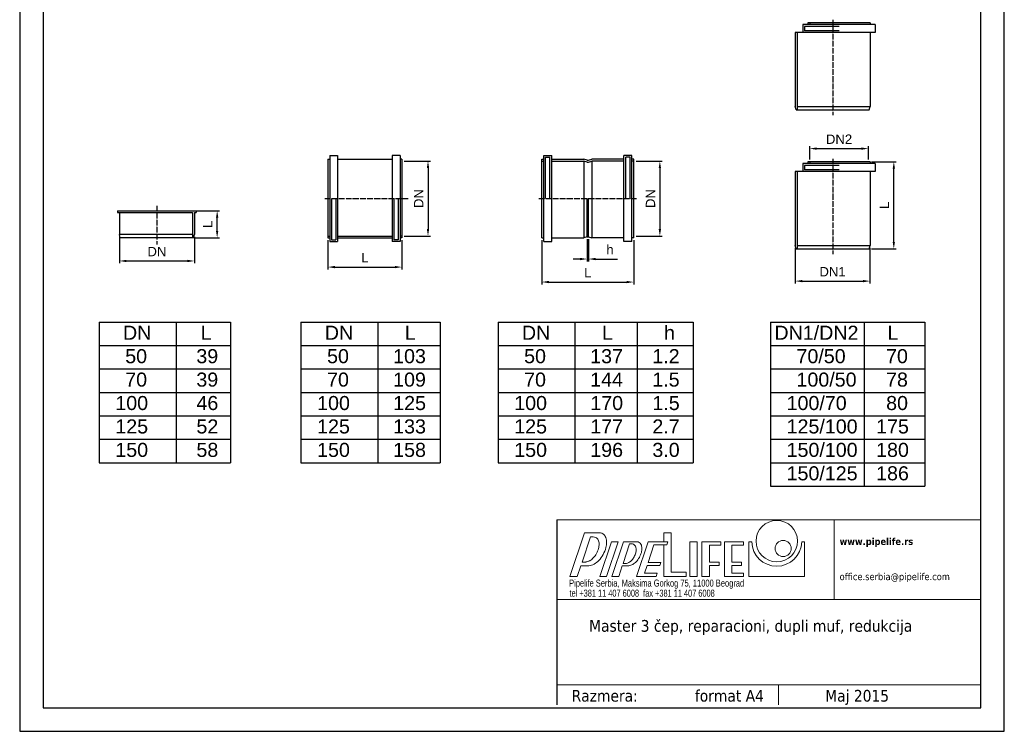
# Model space of a CAD drawing. Header units: inches. Extents: x 12 to 2112, y 2 to 2972.
# Tile 1 of 2: x 12 to 2112, y 2 to 1521. Entities that reach past the tile are written whole.
import ezdxf

# ---------------------------------------------------------------- set-up
doc = ezdxf.new("R2010")
doc.units = ezdxf.units.IN
doc.header["$MEASUREMENT"] = 0
doc.linetypes.add('ACAD_ISO04W100', pattern=[30, 24, -3, 0, -3])
doc.layers.add('PIPELIFE', color=7, linetype='Continuous')
doc.styles.add('gogo', font='tahoma.ttf', dxfattribs={"height": 50})
doc.styles.add('SLDTEXTSTYLE3', font='TXT', dxfattribs={"width": 0.65625})
doc.styles.add('SLDTEXTSTYLE4', font='TXT', dxfattribs={"width": 0.698529})
doc.styles.get("Standard").update_dxf_attribs({"font": 'arial.ttf'})
doc.dimstyles.new('s', dxfattribs={"dimtxt": 5, "dimasz": 3, "dimexe": 5, "dimexo": 5, "dimgap": 3, "dimtad": 1, "dimdec": 0, "dimtxsty": 'Standard', "dimblk": 'OBLIQUE', "dimcen": 2.5, "dimclrd": 5, "dimclre": 5, "dimclrt": 4, "dimadec": 0, "dimazin": 0, "dimtfac": 1, "dimtdec": 0, "dimtmove": 0, "dimatfit": 3, "dimfxl": 1, "dimlwd": -1, "dimlwe": -1, "dimarcsym": 1})

# ---------------------------------------------------------------- blocks, each defined once
blk = doc.blocks.new('*D18')
at = {"color": 5, "transparency": 16777216}
for p, q in [((1697, 1222.4), (1697, 1250.4)), ((1712, 1245.4), (1807, 1245.4)), ((1822, 1222.4), (1822, 1250.4))]:
    blk.add_line(p, q, dxfattribs=at)
for points in [[(1712, 1247.9), (1712, 1242.9), (1697, 1245.4)], [(1807, 1247.9), (1807, 1242.9), (1822, 1245.4)]]:
    blk.add_solid(points, dxfattribs=at)
at = {"layer": 'Defpoints', "color": 0, "transparency": 16777216}
for p in [(1822, 1245.4), (1697, 1217.4), (1822, 1217.4)]:
    blk.add_point(p, dxfattribs=at)
at = {"color": 4, "transparency": 16777216, "insert": (1759.5, 1265.5), "char_height": 20, "attachment_point": 5}
blk.add_mtext('DN2', dxfattribs=at)
blk = doc.blocks.new('*D19')
at = {"color": 5, "transparency": 16777216}
for p, q in [((1665.9, 1033.4), (1665.9, 957.6)), ((1825.4, 1033.4), (1825.4, 957.6)), ((1680.9, 962.6), (1810.4, 962.6))]:
    blk.add_line(p, q, dxfattribs=at)
for points in [[(1680.9, 965.1), (1680.9, 960.1), (1665.9, 962.6)], [(1810.4, 965.1), (1810.4, 960.1), (1825.4, 962.6)]]:
    blk.add_solid(points, dxfattribs=at)
at = {"layer": 'Defpoints', "color": 0, "transparency": 16777216}
for p in [(1665.9, 1038.4), (1825.4, 1038.4), (1825.4, 962.6)]:
    blk.add_point(p, dxfattribs=at)
at = {"color": 4, "transparency": 16777216, "insert": (1745.6, 982.7), "char_height": 20, "attachment_point": 5}
blk.add_mtext('DN1', dxfattribs=at)
blk = doc.blocks.new('*D20')
at = {"color": 5, "transparency": 16777216}
for p, q in [((1829, 1217.4), (1881.3, 1217.4)), ((1876.3, 1046.4), (1876.3, 1202.4)), ((1829, 1031.4), (1881.3, 1031.4))]:
    blk.add_line(p, q, dxfattribs=at)
for points in [[(1873.8, 1202.4), (1878.8, 1202.4), (1876.3, 1217.4)], [(1873.8, 1046.4), (1878.8, 1046.4), (1876.3, 1031.4)]]:
    blk.add_solid(points, dxfattribs=at)
at = {"layer": 'Defpoints', "color": 0, "transparency": 16777216}
for p in [(1824, 1217.4), (1876.3, 1217.4), (1824, 1031.4)]:
    blk.add_point(p, dxfattribs=at)
at = {"color": 4, "transparency": 16777216, "insert": (1856.3, 1124.4), "char_height": 20, "attachment_point": 5, "rotation": 90}
blk.add_mtext('L', dxfattribs=at)
blk = doc.blocks.new('*D14')
at = {"color": 5, "transparency": 16777216}
for p, q in [((385.7, 1112.9), (438.1, 1112.9)), ((433.1, 1069.9), (433.1, 1097.9)), ((385.7, 1054.9), (438.1, 1054.9))]:
    blk.add_line(p, q, dxfattribs=at)
for points in [[(430.6, 1097.9), (435.6, 1097.9), (433.1, 1112.9)], [(430.6, 1069.9), (435.6, 1069.9), (433.1, 1054.9)]]:
    blk.add_solid(points, dxfattribs=at)
at = {"layer": 'Defpoints', "color": 0, "transparency": 16777216}
for p in [(380.7, 1112.9), (433.1, 1112.9), (380.7, 1054.9)]:
    blk.add_point(p, dxfattribs=at)
at = {"color": 4, "transparency": 16777216, "insert": (413.1, 1083.9), "char_height": 20, "attachment_point": 5, "rotation": 90}
blk.add_mtext('L', dxfattribs=at)
blk = doc.blocks.new('*D21')
at = {"color": 5, "transparency": 16777216}
for p, q in [((669.1, 1049.9), (669.1, 987.5)), ((827.1, 1049.9), (827.1, 987.5)), ((684.1, 992.5), (812.1, 992.5))]:
    blk.add_line(p, q, dxfattribs=at)
for points in [[(684.1, 995), (684.1, 990), (669.1, 992.5)], [(812.1, 995), (812.1, 990), (827.1, 992.5)]]:
    blk.add_solid(points, dxfattribs=at)
at = {"layer": 'Defpoints', "color": 0, "transparency": 16777216}
for p in [(669.1, 1054.9), (827.1, 1054.9), (827.1, 992.5)]:
    blk.add_point(p, dxfattribs=at)
at = {"color": 4, "transparency": 16777216, "insert": (748.1, 1012.5), "char_height": 20, "attachment_point": 5}
blk.add_mtext('L', dxfattribs=at)
blk = doc.blocks.new('*D22')
at = {"color": 5, "transparency": 16777216}
for p, q in [((1222.1, 1051.8), (1222.1, 1004.7)), ((1225.1, 1051.8), (1225.1, 1004.7)), ((1207.1, 1009.7), (1192.1, 1009.7)), ((1222.1, 1009.7), (1225.1, 1009.7)), ((1240.1, 1009.7), (1286.9, 1009.7))]:
    blk.add_line(p, q, dxfattribs=at)
for points in [[(1207.1, 1012.2), (1207.1, 1007.2), (1222.1, 1009.7)], [(1240.1, 1012.2), (1240.1, 1007.2), (1225.1, 1009.7)]]:
    blk.add_solid(points, dxfattribs=at)
at = {"layer": 'Defpoints', "color": 0, "transparency": 16777216}
for p in [(1222.1, 1056.8), (1225.1, 1056.8), (1225.1, 1009.7)]:
    blk.add_point(p, dxfattribs=at)
at = {"color": 4, "transparency": 16777216, "insert": (1271, 1029.7), "char_height": 20, "attachment_point": 5}
blk.add_mtext('h', dxfattribs=at)
blk = doc.blocks.new('*D15')
at = {"color": 5, "transparency": 16777216}
for p, q in [((1125.6, 1049.9), (1125.6, 955.6)), ((1321.6, 1049.9), (1321.6, 955.6)), ((1140.6, 960.6), (1306.6, 960.6))]:
    blk.add_line(p, q, dxfattribs=at)
for points in [[(1140.6, 963.1), (1140.6, 958.1), (1125.6, 960.6)], [(1306.6, 963.1), (1306.6, 958.1), (1321.6, 960.6)]]:
    blk.add_solid(points, dxfattribs=at)
at = {"layer": 'Defpoints', "color": 0, "transparency": 16777216}
for p in [(1125.6, 1054.9), (1321.6, 1054.9), (1321.6, 960.6)]:
    blk.add_point(p, dxfattribs=at)
at = {"color": 4, "transparency": 16777216, "insert": (1223.6, 980.6), "char_height": 20, "attachment_point": 5}
blk.add_mtext('L', dxfattribs=at)
blk = doc.blocks.new('*D23')
at = {"color": 5, "transparency": 16777216}
for p, q in [((224.6, 1056.9), (224.6, 1000.6)), ((384.6, 1056.9), (384.6, 1000.6)), ((239.6, 1005.6), (369.6, 1005.6))]:
    blk.add_line(p, q, dxfattribs=at)
for points in [[(239.6, 1008.1), (239.6, 1003.1), (224.6, 1005.6)], [(369.6, 1008.1), (369.6, 1003.1), (384.6, 1005.6)]]:
    blk.add_solid(points, dxfattribs=at)
at = {"layer": 'Defpoints', "color": 0, "transparency": 16777216}
for p in [(224.6, 1061.9), (384.6, 1061.9), (384.6, 1005.6)]:
    blk.add_point(p, dxfattribs=at)
at = {"color": 4, "transparency": 16777216, "insert": (304.6, 1025.6), "char_height": 20, "attachment_point": 5}
blk.add_mtext('DN', dxfattribs=at)
blk = doc.blocks.new('*D24')
at = {"color": 5, "transparency": 16777216}
for p, q in [((832.1, 1218.8), (887.8, 1218.8)), ((882.8, 1203.8), (882.8, 1073.8)), ((832.1, 1058.8), (887.8, 1058.8))]:
    blk.add_line(p, q, dxfattribs=at)
for points in [[(880.3, 1203.8), (885.3, 1203.8), (882.8, 1218.8)], [(880.3, 1073.8), (885.3, 1073.8), (882.8, 1058.8)]]:
    blk.add_solid(points, dxfattribs=at)
at = {"layer": 'Defpoints', "color": 0, "transparency": 16777216}
for p in [(827.1, 1218.8), (827.1, 1058.8), (882.8, 1058.8)]:
    blk.add_point(p, dxfattribs=at)
at = {"color": 4, "transparency": 16777216, "insert": (862.8, 1138.8), "char_height": 20, "attachment_point": 5, "rotation": 90}
blk.add_mtext('DN', dxfattribs=at)
blk = doc.blocks.new('*D25')
at = {"color": 5, "transparency": 16777216}
for p, q in [((832.1, 1218.8), (887.8, 1218.8)), ((882.8, 1203.8), (882.8, 1073.8)), ((832.1, 1058.8), (887.8, 1058.8))]:
    blk.add_line(p, q, dxfattribs=at)
for points in [[(880.3, 1203.8), (885.3, 1203.8), (882.8, 1218.8)], [(880.3, 1073.8), (885.3, 1073.8), (882.8, 1058.8)]]:
    blk.add_solid(points, dxfattribs=at)
at = {"layer": 'Defpoints', "color": 0, "transparency": 16777216}
for p in [(827.1, 1218.8), (827.1, 1058.8), (882.8, 1058.8)]:
    blk.add_point(p, dxfattribs=at)
at = {"color": 4, "transparency": 16777216, "insert": (862.8, 1138.8), "char_height": 20, "attachment_point": 5, "rotation": 90}
blk.add_mtext('DN', dxfattribs=at)
blk = doc.blocks.new('*D16')
at = {"color": 5, "transparency": 16777216}
for p, q in [((1326.6, 1218.8), (1382.3, 1218.8)), ((1377.3, 1203.8), (1377.3, 1073.8)), ((1326.6, 1058.8), (1382.3, 1058.8))]:
    blk.add_line(p, q, dxfattribs=at)
for points in [[(1374.8, 1203.8), (1379.8, 1203.8), (1377.3, 1218.8)], [(1374.8, 1073.8), (1379.8, 1073.8), (1377.3, 1058.8)]]:
    blk.add_solid(points, dxfattribs=at)
at = {"layer": 'Defpoints', "color": 0, "transparency": 16777216}
for p in [(1321.6, 1218.8), (1321.6, 1058.8), (1377.3, 1058.8)]:
    blk.add_point(p, dxfattribs=at)
at = {"color": 4, "transparency": 16777216, "insert": (1357.3, 1138.8), "char_height": 20, "attachment_point": 5, "rotation": 90}
blk.add_mtext('DN', dxfattribs=at)
blk = doc.blocks.new('*D17')
at = {"color": 5, "transparency": 16777216}
for p, q in [((1326.6, 1218.8), (1382.3, 1218.8)), ((1377.3, 1203.8), (1377.3, 1073.8)), ((1326.6, 1058.8), (1382.3, 1058.8))]:
    blk.add_line(p, q, dxfattribs=at)
for points in [[(1374.8, 1203.8), (1379.8, 1203.8), (1377.3, 1218.8)], [(1374.8, 1073.8), (1379.8, 1073.8), (1377.3, 1058.8)]]:
    blk.add_solid(points, dxfattribs=at)
at = {"layer": 'Defpoints', "color": 0, "transparency": 16777216}
for p in [(1321.6, 1218.8), (1321.6, 1058.8), (1377.3, 1058.8)]:
    blk.add_point(p, dxfattribs=at)
at = {"color": 4, "transparency": 16777216, "insert": (1357.3, 1138.8), "char_height": 20, "attachment_point": 5, "rotation": 90}
blk.add_mtext('DN', dxfattribs=at)

msp = doc.modelspace()

# ---------------------------------------------------------------- linework, layer by layer
for p, q in [((1693.1, 1514), (1693.1, 1510)), ((1825.9, 1514), (1693.1, 1514)), ((1697, 1514), (1697, 1510)), ((1825.9, 1514), (1825.9, 1510)), ((1665.9, 1493), (1665.9, 1335)), ((1836.7, 1493), (1665.9, 1493)), ((1669.8, 1493), (1669.8, 1328)), ((1682.2, 1510), (1682.2, 1493)), ((1836.7, 1510), (1682.2, 1510)), ((1686.1, 1506.1), (1686.1, 1496.9)), ((1759.5, 1506.1), (1686.1, 1506.1)), ((1759.5, 1496.9), (1686.1, 1496.9)), ((1825.9, 1493), (1825.9, 1335)), ((1836.7, 1510), (1836.7, 1493)), ((1667.8, 1328), (1665.9, 1335)), ((1667.8, 1328), (1824, 1328)), ((1669.8, 1335), (1825.4, 1335)), ((1669.8, 1335), (1825.9, 1335)), ((1824, 1328), (1825.9, 1335)), ((669.1, 1222.7), (669.1, 1054.9)), ((669.1, 1222.7), (673.1, 1222.7)), ((673.1, 1230.7), (673.1, 1046.8)), ((673.1, 1230.7), (690.1, 1230.7)), ((690.1, 1230.7), (690.1, 1046.8)), ((690.1, 1222.7), (806.1, 1222.7)), ((806.1, 1230.7), (806.1, 1046.8)), ((823.1, 1230.7), (806.1, 1230.7)), ((823.1, 1230.7), (823.1, 1046.8)), ((827.1, 1222.7), (823.1, 1222.7)), ((827.1, 1222.7), (827.1, 1054.9)), ((1125.6, 1222.7), (1129.6, 1222.7)), ((1125.6, 1054.9), (1125.6, 1222.7)), ((1125.6, 1218.8), (1129.6, 1218.8)), ((1129.6, 1230.7), (1146.6, 1230.7)), ((1129.6, 1046.8), (1129.6, 1230.7)), ((1133.5, 1226.8), (1142.7, 1226.8)), ((1133.5, 1138.8), (1133.5, 1226.8)), ((1142.7, 1138.8), (1142.7, 1226.8)), ((1146.6, 1046.8), (1146.6, 1230.7)), ((1146.6, 1222.7), (1214.8, 1222.7)), ((1146.6, 1218.8), (1214.8, 1218.8)), ((1222.1, 1220.7), (1214.8, 1222.7)), ((1214.8, 1218.8), (1214.8, 1055.4)), ((1222.1, 1216.8), (1214.8, 1218.8)), ((1214.8, 1218.8), (1214.8, 1054.9)), ((1222.1, 1220.7), (1225.1, 1220.7)), ((1225.1, 1220.7), (1232.4, 1222.7)), ((1225.1, 1216.8), (1232.4, 1218.8)), ((1300.6, 1222.7), (1232.4, 1222.7)), ((1232.4, 1218.8), (1232.4, 1055.4)), ((1300.6, 1218.8), (1232.4, 1218.8)), ((1232.4, 1218.8), (1232.4, 1054.9)), ((1317.6, 1230.7), (1300.6, 1230.7)), ((1300.6, 1046.8), (1300.6, 1230.7)), ((1313.7, 1226.8), (1304.5, 1226.8)), ((1304.5, 1138.8), (1304.5, 1226.8)), ((1313.7, 1138.8), (1313.7, 1226.8)), ((1317.6, 1046.8), (1317.6, 1230.7)), ((1321.6, 1222.7), (1317.6, 1222.7)), ((1321.6, 1218.8), (1317.6, 1218.8)), ((1321.6, 1054.9), (1321.6, 1222.7)), ((1222.1, 1216.8), (1225.1, 1216.8)), ((1682.2, 1213.4), (1682.2, 1196.4)), ((1836.7, 1213.4), (1682.2, 1213.4)), ((1686.1, 1209.5), (1686.1, 1200.3)), ((1759.5, 1209.5), (1686.1, 1209.5)), ((1759.5, 1200.3), (1686.1, 1200.3)), ((1693.1, 1217.4), (1693.1, 1213.4)), ((1825.9, 1217.4), (1693.1, 1217.4)), ((1697, 1217.4), (1697, 1213.4)), ((1825.9, 1217.4), (1825.9, 1213.4)), ((1836.7, 1213.4), (1836.7, 1196.4)), ((1665.9, 1196.4), (1665.9, 1038.4)), ((1836.7, 1196.4), (1665.9, 1196.4)), ((1669.8, 1196.4), (1669.8, 1031.4)), ((1825.9, 1196.4), (1825.9, 1038.4)), ((677, 1138.8), (677, 1050.7)), ((686.2, 1138.8), (686.2, 1050.7)), ((810, 1138.8), (810, 1050.7)), ((819.2, 1138.8), (819.2, 1050.7)), ((1222.1, 1056.8), (1222.1, 1138.8)), ((1225.1, 1056.8), (1225.1, 1138.8)), ((220.7, 1112.9), (388.5, 1112.9)), ((220.7, 1112.9), (220.7, 1109)), ((220.7, 1109), (380.7, 1109)), ((224.6, 1109), (224.6, 1061.9)), ((380.7, 1109), (380.7, 1054.9)), ((384.6, 1109), (384.6, 1061.9)), ((384.6, 1109), (388.5, 1109)), ((388.5, 1112.9), (388.5, 1109)), ((380.7, 1061.9), (224.6, 1061.9)), ((226.5, 1054.9), (224.6, 1061.9)), ((380.7, 1061.9), (225.1, 1061.9)), ((382.8, 1054.9), (226.5, 1054.9)), ((382.8, 1054.9), (384.6, 1061.9)), ((669.1, 1058.8), (673.1, 1058.8)), ((669.1, 1054.9), (673.1, 1054.9)), ((677, 1050.7), (686.2, 1050.7)), ((690.1, 1058.8), (806.1, 1058.8)), ((690.1, 1054.9), (806.1, 1054.9)), ((819.2, 1050.7), (810, 1050.7)), ((827.1, 1058.8), (823.1, 1058.8)), ((827.1, 1054.9), (823.1, 1054.9)), ((1125.6, 1054.9), (1129.6, 1054.9)), ((1146.6, 1054.9), (1214.8, 1054.9)), ((1222.1, 1056.8), (1214.8, 1054.9)), ((1222.1, 1056.8), (1225.1, 1056.8)), ((1225.1, 1056.8), (1232.4, 1054.9)), ((1300.6, 1054.9), (1232.4, 1054.9)), ((1321.6, 1054.9), (1317.6, 1054.9)), ((673.1, 1046.8), (690.1, 1046.8)), ((823.1, 1046.8), (806.1, 1046.8)), ((1129.6, 1046.8), (1146.6, 1046.8)), ((1317.6, 1046.8), (1300.6, 1046.8)), ((1667.8, 1031.4), (1665.9, 1038.4)), ((1667.8, 1031.4), (1824, 1031.4)), ((1669.8, 1038.4), (1825.4, 1038.4)), ((1669.8, 1038.4), (1825.9, 1038.4)), ((1824, 1031.4), (1825.9, 1038.4)), ((181.4, 875.1), (461.7, 875.1)), ((181.4, 875.1), (181.4, 575.1)), ((345.6, 875.1), (345.6, 575.1)), ((461.7, 875.1), (461.7, 575.1)), ((611.8, 875.1), (908.4, 875.1)), ((611.8, 875.1), (611.8, 575.1)), ((776, 875.1), (776, 575.1)), ((908.4, 875.1), (908.4, 575.1)), ((1032.1, 875.1), (1448.4, 875.1)), ((1032.1, 875.1), (1032.1, 575.1)), ((1196.3, 875.1), (1196.3, 575.1)), ((1328.8, 875.1), (1328.8, 575.1)), ((1448.4, 875.1), (1448.4, 575.1)), ((1613, 875.1), (1942.2, 875.1)), ((1613, 875.1), (1613, 525.1)), ((1813, 875.1), (1813, 525.1)), ((1942.2, 875.1), (1942.2, 525.1)), ((181.4, 825.1), (461.7, 825.1)), ((611.8, 825.1), (908.4, 825.1)), ((1032.1, 825.1), (1448.4, 825.1)), ((1613, 825.1), (1942.2, 825.1)), ((181.4, 775.1), (461.7, 775.1)), ((611.8, 775.1), (908.4, 775.1)), ((1032.1, 775.1), (1448.4, 775.1)), ((1613, 775.1), (1942.2, 775.1)), ((181.4, 725.1), (461.7, 725.1)), ((611.8, 725.1), (908.4, 725.1)), ((1032.1, 725.1), (1448.4, 725.1)), ((1613, 725.1), (1942.2, 725.1)), ((181.4, 675.1), (461.7, 675.1)), ((611.8, 675.1), (908.4, 675.1)), ((1032.1, 675.1), (1448.4, 675.1)), ((1613, 675.1), (1942.2, 675.1)), ((181.4, 625.1), (461.7, 625.1)), ((611.8, 625.1), (908.4, 625.1)), ((1032.1, 625.1), (1448.4, 625.1)), ((1613, 625.1), (1942.2, 625.1)), ((181.4, 575.1), (461.7, 575.1)), ((611.8, 575.1), (908.4, 575.1)), ((1032.1, 575.1), (1448.4, 575.1)), ((1613, 575.1), (1942.2, 575.1)), ((1613, 525.1), (1942.2, 525.1)), ((1157.4, 453.2), (1157.4, 58.2))]:
    msp.add_line(p, q)
at = {"color": 1, "linetype": 'ACAD_ISO04W100', "ltscale": 0.5}
for p, q in [((1745.9, 1520.5), (1745.9, 1317)), ((1745.9, 1223.9), (1745.9, 1020.3)), ((662.6, 1138.8), (841.9, 1138.8)), ((1119, 1138.8), (1328.1, 1138.8)), ((304.6, 1123.5), (304.6, 1040.6))]:
    msp.add_line(p, q, dxfattribs=at)
at = {"color": 7, "linetype": 'Continuous', "lineweight": 0}
for p, q in [((1157.4, 453.2), (2060.4, 453.2)), ((1749.4, 283.2), (1749.4, 453.2)), ((2060.4, 283.2), (1157.4, 283.2)), ((1157.4, 100.7), (2060.4, 100.7)), ((1630.6, 58.2), (1630.6, 100.7))]:
    msp.add_line(p, q, dxfattribs=at)
at = {"color": 8, "linetype": 'Continuous', "lineweight": 0}
for p, q in [((1185.2, 331.9), (1216.3, 425)), ((1216.3, 425), (1250.6, 425)), ((1211.6, 363), (1229.6, 416.7)), ((1235.2, 416.7), (1229.6, 416.7)), ((1249.1, 331.9), (1274, 406.2)), ((1263.5, 331.9), (1288.3, 406.2)), ((1274, 406.2), (1288.3, 406.2)), ((1275.1, 331.9), (1299.9, 406.2)), ((1298.8, 359.9), (1312.9, 401.9)), ((1299.9, 406.2), (1328.7, 406.2)), ((1312.9, 401.9), (1316.8, 401.9)), ((1327.8, 331.9), (1352.6, 406.2)), ((1327.8, 331.9), (1352.6, 406.2)), ((1352.3, 362.1), (1364.8, 399.6)), ((1352.3, 362.1), (1364.8, 399.6)), ((1352.6, 406.2), (1352.4, 406)), ((1394.1, 406.2), (1352.6, 406.2)), ((1352.6, 406.2), (1385.7, 406.2)), ((1391.9, 399.6), (1364.8, 399.6)), ((1364.8, 399.6), (1385.7, 399.6)), ((1391.9, 399.6), (1394.1, 406.2)), ((1391.9, 399.6), (1394.1, 406.2)), ((1567, 406.2), (1567, 331.9)), ((1567, 406.2), (1573.2, 406.2)), ((1679.9, 406.2), (1686.1, 406.2)), ((1686.1, 406.2), (1686.1, 331.9)), ((1218.1, 363), (1211.6, 363)), ((1303.6, 359.9), (1298.8, 359.9)), ((1379.3, 362.1), (1352.3, 362.1)), ((1352.3, 362.1), (1379.3, 362.1)), ((1377.1, 355.5), (1379.3, 362.1)), ((1377.1, 355.5), (1379.3, 362.1)), ((1201.2, 331.9), (1208.9, 354.8)), ((1224.6, 354.8), (1208.9, 354.8)), ((1289.5, 331.9), (1297.2, 355)), ((1311.4, 355), (1297.2, 355)), ((1344.7, 339.3), (1350.1, 355.5)), ((1344.7, 339.3), (1350.1, 355.5)), ((1344.7, 339.3), (1371.7, 339.3)), ((1344.7, 339.3), (1371.7, 339.3)), ((1350.1, 355.5), (1377.1, 355.5)), ((1350.1, 355.5), (1377.1, 355.5)), ((1369.2, 331.9), (1371.7, 339.3)), ((1369.2, 331.9), (1371.7, 339.3)), ((1185.2, 331.9), (1201.2, 331.9)), ((1249.1, 331.9), (1263.5, 331.9)), ((1275.1, 331.9), (1289.5, 331.9)), ((1369.2, 331.9), (1327.8, 331.9)), ((1327.8, 331.9), (1369.2, 331.9)), ((1567, 331.9), (1686.1, 331.9))]:
    msp.add_line(p, q, dxfattribs=at)
at = {"color": 150, "linetype": 'Continuous', "lineweight": 0}
for p, q in [((1385.7, 425), (1385.7, 406.2)), ((1385.7, 425), (1401.7, 425)), ((1401.7, 425), (1401.7, 341.6)), ((1385.7, 399.6), (1385.7, 331.9)), ((1441.1, 406.2), (1441.1, 331.9)), ((1441.1, 406.2), (1457.1, 406.2)), ((1457.1, 406.2), (1457.1, 331.9)), ((1467.1, 406.2), (1467.1, 331.9)), ((1467.1, 406.2), (1507.5, 406.2)), ((1483.1, 399.1), (1483.1, 362.6)), ((1483.1, 399.1), (1507.5, 399.1)), ((1507.5, 406.2), (1507.5, 399.1)), ((1515.1, 406.2), (1515.1, 331.9)), ((1515.1, 406.2), (1555.5, 406.2)), ((1531.1, 399.1), (1531.1, 362.6)), ((1531.1, 399.1), (1555.5, 399.1)), ((1555.5, 406.2), (1555.5, 399.1)), ((1483.1, 362.6), (1503.5, 362.6)), ((1503.5, 362.6), (1503.5, 355.5)), ((1531.1, 362.6), (1551.5, 362.6)), ((1551.5, 362.6), (1551.5, 355.5)), ((1401.7, 341.6), (1433.2, 341.6)), ((1433.2, 341.6), (1433.2, 331.9)), ((1483.1, 355.5), (1483.1, 331.9)), ((1483.1, 355.5), (1503.5, 355.5)), ((1531.1, 355.5), (1531.1, 339)), ((1531.1, 355.5), (1551.5, 355.5)), ((1531.1, 339), (1555.5, 339)), ((1555.5, 339), (1555.5, 331.9)), ((1385.7, 331.9), (1433.2, 331.9)), ((1441.1, 331.9), (1457.1, 331.9)), ((1467.1, 331.9), (1483.1, 331.9)), ((1515.1, 331.9), (1555.5, 331.9))]:
    msp.add_line(p, q, dxfattribs=at)
for centre, radius in [((1626.6, 407.6), 44.2), ((1640.3, 391.9), 17.2)]:
    msp.add_circle(centre, radius, dxfattribs=at)
at = {"color": 8, "linetype": 'Continuous', "lineweight": 0}
for centre, radius, start, end in [((1249.3, 412.1), 13, 60.8778, 84.2361), ((1249.3, 412.1), 13, 25.9165, 60.8778), ((1235.2, 405.3), 11.5, 60.8781, 90), ((1235.2, 405.3), 11.5, 25.9162, 60.8781), ((1226, 400.8), 21.7, 1.5205, 25.9162), ((1215.1, 400.5), 32.6, 344.6649, 1.5205), ((1236, 405.7), 27.7, 1.5205, 25.9162), ((1220.4, 405.2), 43.4, 344.6649, 1.5205), ((1316.8, 392.8), 9.18, 60.8781, 90), ((1316.8, 392.8), 9.18, 25.9162, 60.8781), ((1328.7, 396.9), 9.23, 60.8781, 90), ((1328.7, 396.9), 9.23, 25.9162, 60.8781), ((1318.9, 392.2), 20.1, 1.5205, 25.9162), ((1626.6, 407.6), 53.4, 181.546, 358.454), ((1200.3, 404.5), 47.9, 317.0913, 330.8781), ((1200.3, 404.5), 47.9, 330.8781, 344.6649), ((1199.1, 411.1), 65.5, 317.0913, 330.8781), ((1199.1, 411.1), 65.5, 330.8781, 344.6649), ((1289.9, 392.2), 37.3, 330.8781, 344.6649), ((1309.7, 389.3), 17.1, 1.5205, 25.9162), ((1301.3, 389.1), 25.5, 344.6649, 1.5205), ((1291.6, 396.2), 48, 330.8781, 344.6649), ((1307.3, 391.9), 31.7, 344.6649, 1.5205), ((1218.1, 374.5), 11.5, 270, 275.8399), ((1217, 384.7), 21.7, 275.8399, 300.2356), ((1223.1, 382.5), 27.7, 275.8399, 300.2356), ((1211.5, 394.1), 32.6, 300.2356, 317.0913), ((1215.2, 396.1), 43.4, 300.2356, 317.0913), ((1303.6, 369), 9.18, 270, 275.8399), ((1302.8, 376.9), 17.1, 275.8399, 300.2356), ((1298.6, 384.2), 25.5, 300.2356, 317.0913), ((1309.3, 375.1), 20.1, 276.0391, 300.2335), ((1289.9, 392.2), 37.3, 317.0913, 330.8781), ((1303.5, 385.1), 31.7, 300.2356, 317.0913), ((1291.6, 396.2), 48, 317.0913, 330.8781), ((1224.6, 367.8), 13, 270, 275.8399)]:
    msp.add_arc(centre, radius, start, end, dxfattribs=at)
at = {"layer": 'PIPELIFE'}
for points in [[(2111.9, 1.7), (2111.9, 2971.7), (11.9, 2971.7), (11.9, 1.7)], [(2061.9, 51.7), (2061.9, 2921.7), (61.9, 2921.7), (61.9, 51.7)]]:
    msp.add_lwpolyline(points, close=True, dxfattribs=at)

# ---------------------------------------------------------------- texts
at = {"color": 7, "linetype": 'Continuous', "lineweight": 0, "style": 'gogo'}
msp.add_text('Master 3 čep, reparacioni, dupli muf, redukcija', height=25, dxfattribs=at).set_placement((1226.4, 214.3))
at = {"color": 7, "linetype": 'Continuous', "lineweight": 0, "insert": (1760.7, 414.4), "char_height": 15, "attachment_point": 1}
msp.add_mtext('{\\fTahoma|b1|i0|c0|p34;www.pipelife.rs\\P\\P\\P\\fTahoma|b0|i0|c0|p34;office.serbia@pipelife.com}', dxfattribs=at)
at = {"color": 7, "linetype": 'Continuous', "lineweight": 0, "attachment_point": 1}
for s, insert, char_height, style in [('{\\fTxt|b0|i0|c0|p2;Pipelife Serbia\\fTxt|b0|i0|c204|p2;,\\fTxt|b0|i0|c0|p2; Maksima Gorkog 75\\fTxt|b0|i0|c204|p2;, \\fTxt|b0|i0|c0|p2;11000 Beograd}', (1183.8, 325.6), 15, 'SLDTEXTSTYLE4'), ('{\\fTxt|b0|i0|c0|p2;tel +381 11 407 6008  fax +381 11 407 6008}', (1184.6, 304.1), 15, 'SLDTEXTSTYLE3'), ('Razmera:             format A4', (1189.1, 90.1), 25, 'gogo'), ('Maj 2015', (1730, 90.1), 25, 'gogo')]:
    msp.add_mtext(s, dxfattribs=dict(at, insert=insert, char_height=char_height, style=style))
at = {"layer": 'PIPELIFE', "color": 5}
for s, p in [('DN', (232.3, 837.4)), ('L', (398, 837.4)), ('DN', (662.7, 837.4)), ('L', (833.3, 837.4)), ('DN', (1083.1, 837.4)), ('L', (1253.7, 837.4)), ('h', (1386.1, 837.4)), ('DN1/DN2', (1621.6, 837.4)), ('L', (1862.9, 837.4)), ('70/50', (1668.7, 787.4)), ('50', (237, 787.4)), ('39', (388.7, 787.4)), ('50', (667.5, 787.4)), ('103', (808.4, 787.4)), ('50', (1087.8, 787.4)), ('137', (1228.7, 787.4)), ('1.2', (1361.2, 787.4)), ('70', (1859.7, 787.4)), ('70', (237, 737.4)), ('39', (388.7, 737.4)), ('70', (667.5, 737.4)), ('109', (808.4, 737.4)), ('70', (1087.8, 737.4)), ('144', (1228.7, 737.4)), ('1.5', (1361.2, 737.4)), ('100/50', (1668.7, 737.4)), ('78', (1859.7, 737.4)), ('100', (215.9, 687.4)), ('46', (388.9, 687.4)), ('100', (646.3, 687.4)), ('125', (808.6, 687.4)), ('100', (1066.7, 687.4)), ('170', (1229, 687.4)), ('1.5', (1361.4, 687.4)), ('100/70', (1647.6, 687.4)), ('80', (1859.9, 687.4)), ('125', (215.9, 637.4)), ('52', (388.9, 637.4)), ('125', (646.3, 637.4)), ('133', (808.5, 637.4)), ('125', (1066.7, 637.4)), ('177', (1228.9, 637.4)), ('2.7', (1361.3, 637.4)), ('125/100', (1647.6, 637.4)), ('175', (1838.5, 637.4)), ('150', (215.9, 587.4)), ('58', (388.9, 587.4)), ('150', (646.3, 587.4)), ('158', (808.5, 587.4)), ('150', (1066.7, 587.4)), ('196', (1228.9, 587.4)), ('3.0', (1361.3, 587.4)), ('150/100', (1647.6, 587.4)), ('180', (1838.5, 587.4)), ('150/125', (1647.6, 537.4)), ('186', (1838.5, 537.4))]:
    msp.add_text(s, height=30, dxfattribs=at).set_placement(p)

# ---------------------------------------------------------------- dimensions: what is measured, and where the dimension line sits
for p1, p2, distance, text, picture, middle in [((1697, 1217.4), (1822, 1217.4), 28.1, 'DN2', '*D18', (1759.5, 1265.5)), ((827.1, 1218.8), (827.1, 1058.8), 55.7, 'DN', '*D24', (862.8, 1138.8)), ((827.1, 1218.8), (827.1, 1058.8), 55.7, 'DN', '*D25', (862.8, 1138.8)), ((1321.6, 1218.8), (1321.6, 1058.8), 55.7, 'DN', '*D16', (1357.3, 1138.8)), ((1321.6, 1218.8), (1321.6, 1058.8), 55.7, 'DN', '*D17', (1357.3, 1138.8)), ((1824, 1031.4), (1824, 1217.4), -52.3, 'L', '*D20', (1856.3, 1124.4)), ((380.7, 1054.9), (380.7, 1112.9), -52.3, 'L', '*D14', (413.1, 1083.9)), ((224.6, 1061.9), (384.6, 1061.9), -56.3, 'DN', '*D23', (304.6, 1025.6)), ((669.1, 1054.9), (827.1, 1054.9), -62.4, 'L', '*D21', (748.1, 1012.5)), ((1125.6, 1054.9), (1321.6, 1054.9), -94.2, 'L', '*D15', (1223.6, 980.6)), ((1222.1, 1056.8), (1225.1, 1056.8), -47.1, 'h', '*D22', (1271, 1029.7)), ((1665.9, 1038.4), (1825.4, 1038.4), -75.7, 'DN1', '*D19', (1745.6, 982.7))]:
    dim = msp.add_aligned_dim(p1=p1, p2=p2, distance=distance, text=text, dimstyle='s', override={"dimtxt": 20, "dimasz": 15, "dimgap": 10, "dimsah": 1, "dimadec": 1})
    dim.commit()
    dim.dimension.update_dxf_attribs({"geometry": picture, "text_midpoint": middle})

doc.saveas('drawing.dxf')
